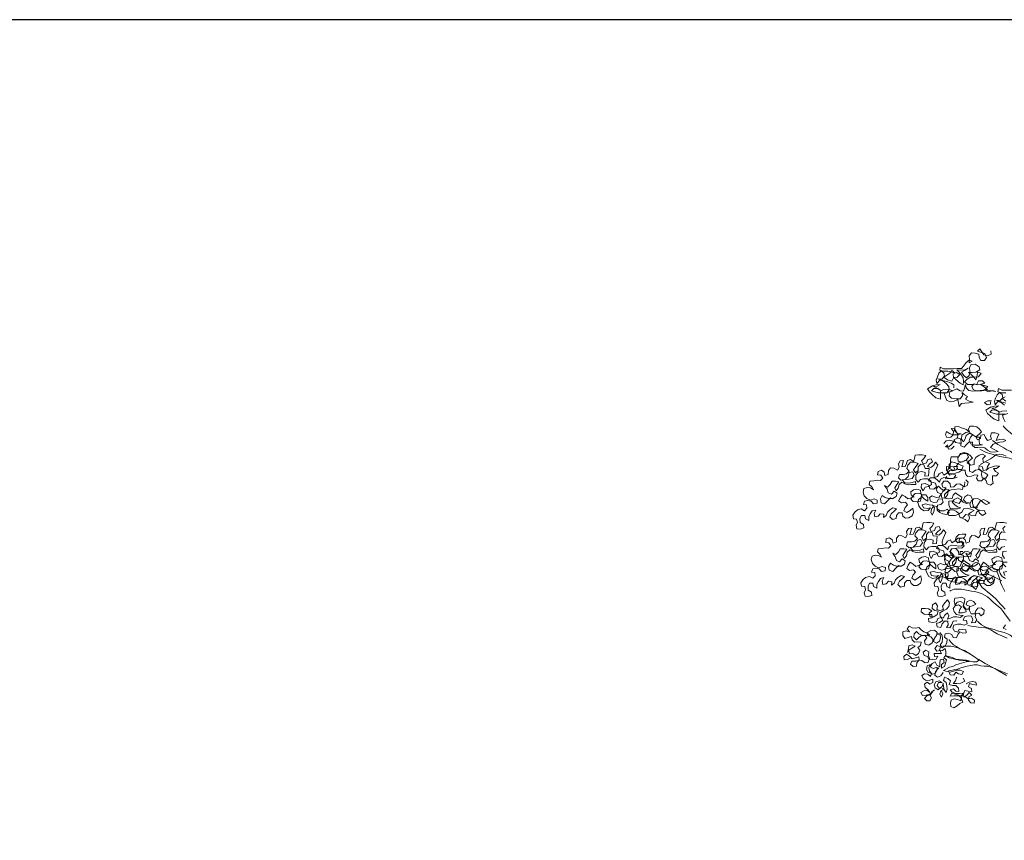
# Model space of a CAD drawing. Header units: metres. Extents: x -1 to 197910, y -70 to 354116.
# Tile 21 of 65: x 92 to 105, y 16 to 26. Entities that reach past the tile are written whole.
import ezdxf

# ---------------------------------------------------------------- set-up
doc = ezdxf.new("R2010")
doc.units = ezdxf.units.M
doc.layers.add('N-WE-AL-DETAIL-G', color=7, linetype='Continuous', lineweight=9)

# ---------------------------------------------------------------- blocks, each defined once
blk = doc.blocks.new('Boom_zijaanzicht')
at = {"color": 0, "ltscale": 0.05, "flags": 128}
for points in [[(1.173, 10.223), (1.169, 10.179), (1.213, 10.161), (1.26, 10.172), (1.282, 10.208), (1.308, 10.248), (1.337, 10.219), (1.289, 10.201), (1.246, 10.19), (1.227, 10.139), (1.253, 10.102), (1.297, 10.102), (1.318, 10.139), (1.319, 10.182), (1.366, 10.193), (1.413, 10.197), (1.439, 10.16), (1.435, 10.113), (1.439, 10.073), (1.402, 10.095), (1.442, 10.106), (1.475, 10.08), (1.504, 10.036), (1.533, 10.004), (1.588, 10.004), (1.635, 10), (1.756, 10), (1.796, 10.022), (1.803, 9.982), (1.756, 9.971), (1.705, 9.971), (1.657, 9.96), (1.617, 9.949), (1.654, 9.978), (1.679, 9.945), (1.716, 9.92), (1.752, 9.898), (1.708, 9.865), (1.654, 9.847), (1.635, 9.891), (1.639, 9.938), (1.595, 9.956), (1.555, 9.931), (1.592, 9.894), (1.635, 9.898), (1.606, 9.869), (1.551, 9.825), (1.515, 9.803), (1.511, 9.843), (1.515, 9.887), (1.533, 9.923), (1.562, 9.96), (1.592, 9.989), (1.544, 9.982), (1.493, 9.989), (1.453, 10.007), (1.497, 9.978), (1.533, 9.96), (1.504, 9.916), (1.471, 9.887), (1.442, 9.916), (1.431, 9.967), (1.435, 10.015), (1.417, 10.055), (1.366, 10.058), (1.318, 10.026), (1.307, 9.986), (1.358, 9.96), (1.402, 9.956), (1.45, 9.956), (1.417, 9.931), (1.384, 9.898), (1.358, 9.865), (1.34, 9.916), (1.337, 9.96), (1.293, 9.946), (1.326, 9.902), (1.38, 9.898), (1.428, 9.898), (1.468, 9.869), (1.497, 9.84), (1.46, 9.807), (1.387, 9.807), (1.344, 9.811), (1.326, 9.851), (1.274, 9.854), (1.245, 9.822), (1.296, 9.811), (1.34, 9.803), (1.38, 9.814), (1.409, 9.785), (1.391, 9.745), (1.355, 9.727), (1.282, 9.727), (1.238, 9.749), (1.209, 9.782), (1.253, 9.796), (1.296, 9.807), (1.249, 9.774), (1.216, 9.745), (1.26, 9.734), (1.304, 9.734), (1.351, 9.73), (1.395, 9.723), (1.446, 9.734), (1.475, 9.767), (1.486, 9.807), (1.497, 9.763), (1.511, 9.723), (1.551, 9.73), (1.591, 9.752), (1.679, 9.716), (1.686, 9.668), (1.657, 9.639), (1.599, 9.632), (1.551, 9.632), (1.522, 9.668), (1.526, 9.708), (1.497, 9.679), (1.46, 9.657), (1.486, 9.625), (1.442, 9.603), (1.391, 9.588), (1.446, 9.581), (1.493, 9.577), (1.533, 9.574), (1.562, 9.537), (1.573, 9.581), (1.58, 9.621), (1.624, 9.603), (1.671, 9.595), (1.715, 9.61), (1.733, 9.65), (1.748, 9.694), (1.683, 9.716), (1.642, 9.73), (1.693, 9.748), (1.755, 9.745), (1.792, 9.726), (1.792, 9.624), (1.85, 9.643), (1.898, 9.683), (1.93, 9.715), (1.952, 9.755), (1.894, 9.792), (1.847, 9.803), (1.796, 9.807), (1.836, 9.785), (1.879, 9.781), (1.828, 9.759), (1.788, 9.734), (1.832, 9.756), (1.876, 9.759), (1.905, 9.73), (1.821, 9.705), (1.715, 9.705), (1.686, 9.741), (1.69, 9.781), (1.723, 9.818), (1.763, 9.85), (1.803, 9.861), (1.839, 9.821), (1.847, 9.861), (1.832, 9.901), (1.814, 9.945), (1.785, 9.974), (1.752, 9.949), (1.745, 9.909), (1.777, 9.872), (1.825, 9.876), (1.763, 9.858), (1.705, 9.839), (1.664, 9.825), (1.628, 9.803), (1.628, 9.767)], [(0.917, 9.736), (1.037, 9.736), (1.077, 9.757), (1.085, 9.717), (1.037, 9.706), (0.986, 9.706)], [(0.997, 9.655), (1.034, 9.634), (0.99, 9.601)], [(0.997, 9.346), (1.015, 9.386), (1.03, 9.429), (0.964, 9.451)], [(0.975, 9.484), (1.037, 9.48), (1.074, 9.462), (1.073, 9.36), (1.132, 9.378), (1.179, 9.418), (1.212, 9.451), (1.234, 9.491), (1.176, 9.528), (1.128, 9.539), (1.077, 9.542), (1.117, 9.52), (1.161, 9.517), (1.11, 9.495), (1.07, 9.47), (1.114, 9.491), (1.157, 9.495), (1.187, 9.466), (1.103, 9.44), (0.997, 9.44)], [(1.004, 9.553), (1.045, 9.586), (1.085, 9.597), (1.121, 9.557), (1.128, 9.597), (1.114, 9.637), (1.096, 9.681), (1.066, 9.71), (1.034, 9.685), (1.026, 9.644), (1.059, 9.608), (1.106, 9.612), (1.045, 9.593), (0.986, 9.575)], [(1.11, 9.721), (1.165, 9.728), (1.252, 9.743), (1.205, 9.717), (1.165, 9.728), (1.132, 9.732)], [(1.165, 9.604), (1.209, 9.604), (1.249, 9.586), (1.219, 9.557), (1.179, 9.564), (1.179, 9.593)], [(0.468, 8.672), (0.493, 8.705), (0.508, 8.745), (0.53, 8.781), (0.555, 8.818), (0.577, 8.854), (0.632, 8.963), (0.661, 9.007), (0.683, 9.043), (0.723, 9.065), (0.763, 9.084), (0.8, 9.102), (0.836, 9.124), (0.869, 9.153), (0.898, 9.182), (0.931, 9.211), (0.971, 9.244), (1.004, 9.276), (1.019, 9.298)], [(1.594, 9.148), (1.547, 9.137), (1.54, 9.094), (1.543, 9.05), (1.503, 9.035), (1.474, 9.068), (1.445, 9.097), (1.398, 9.097), (1.405, 9.057), (1.372, 9.032), (1.332, 9.028), (1.288, 9.036), (1.248, 9.025), (1.215, 8.996), (1.179, 8.977), (1.128, 8.974), (1.084, 8.981), (1.139, 9.01), (1.179, 9.028), (1.146, 9.072), (1.102, 9.083), (1.062, 9.094), (1.022, 9.098), (0.986, 9.116), (1.022, 9.134), (1.066, 9.127), (1.106, 9.116), (1.091, 9.156), (1.073, 9.193), (1.121, 9.211), (1.164, 9.211), (1.179, 9.171), (1.164, 9.131), (1.212, 9.116), (1.237, 9.152), (1.256, 9.189), (1.296, 9.181), (1.299, 9.141), (1.336, 9.123), (1.358, 9.163), (1.321, 9.192), (1.288, 9.225), (1.314, 9.258), (1.347, 9.283), (1.387, 9.291), (1.431, 9.291), (1.449, 9.254), (1.43, 9.21), (1.394, 9.185), (1.354, 9.159), (1.314, 9.156), (1.317, 9.112), (1.314, 9.072), (1.274, 9.061), (1.317, 9.057), (1.376, 9.057), (1.419, 9.076), (1.441, 9.116), (1.423, 9.159), (1.394, 9.192), (1.441, 9.203), (1.478, 9.178), (1.489, 9.138), (1.511, 9.101), (1.536, 9.134), (1.532, 9.181), (1.481, 9.214), (1.441, 9.225), (1.474, 9.25), (1.533, 9.272), (1.573, 9.287), (1.616, 9.283), (1.62, 9.239), (1.584, 9.203), (1.54, 9.199), (1.587, 9.188), (1.638, 9.185), (1.682, 9.203), (1.718, 9.228), (1.733, 9.188), (1.715, 9.152), (1.667, 9.156), (1.638, 9.185), (1.635, 9.232), (1.66, 9.265), (1.62, 9.261), (1.598, 9.221), (1.58, 9.185), (1.583, 9.145), (1.631, 9.126), (1.609, 9.09), (1.565, 9.083), (1.547, 9.083)], [(1.31, 9.01), (1.23, 8.97), (1.186, 8.956), (1.146, 8.945), (1.106, 8.93), (1.062, 8.919), (0.942, 8.897), (0.902, 8.883), (0.862, 8.876), (0.869, 8.919), (0.898, 8.956), (0.935, 8.985), (0.975, 9.003), (1.011, 9.025), (1.051, 9.047), (1.088, 9.069), (1.124, 9.094), (1.153, 9.116)], [(1.751, 9.079), (1.722, 9.112), (1.678, 9.119), (1.631, 9.105), (1.656, 9.068), (1.689, 9.039), (1.733, 9.039), (1.704, 9.061)], [(1.627, 9.046), (1.656, 9.013), (1.696, 9.01), (1.707, 9.046)], [(0.982, 8.923), (1.022, 8.941), (1.066, 8.948), (1.106, 8.945), (1.142, 8.916), (1.175, 8.89), (1.215, 8.868), (1.252, 8.85), (1.288, 8.828), (1.299, 8.821)], [(1.233, 8.748), (1.2, 8.777), (1.153, 8.792), (1.109, 8.803), (1.066, 8.799), (1.102, 8.773), (1.142, 8.77), (1.117, 8.733), (1.077, 8.715), (1.102, 8.679), (1.153, 8.679), (1.153, 8.631), (1.146, 8.591), (1.178, 8.566), (1.219, 8.58), (1.229, 8.62), (1.255, 8.653), (1.288, 8.62), (1.328, 8.617), (1.35, 8.653), (1.332, 8.689), (1.372, 8.693), (1.412, 8.678), (1.459, 8.671), (1.485, 8.707), (1.488, 8.751), (1.532, 8.751), (1.568, 8.726), (1.609, 8.715), (1.652, 8.707), (1.692, 8.715), (1.718, 8.751), (1.718, 8.795), (1.678, 8.787), (1.671, 8.831), (1.671, 8.875), (1.66, 8.915), (1.572, 8.915), (1.547, 8.955), (1.503, 8.97), (1.459, 8.955), (1.427, 8.93), (1.401, 8.897), (1.434, 8.868), (1.463, 8.839), (1.419, 8.813), (1.379, 8.821), (1.379, 8.868), (1.357, 8.908), (1.317, 8.934), (1.274, 8.948), (1.237, 8.926), (1.27, 8.894), (1.266, 8.853), (1.226, 8.85), (1.19, 8.832), (1.215, 8.795), (1.222, 8.755), (1.266, 8.748), (1.277, 8.791), (1.317, 8.81), (1.321, 8.766), (1.284, 8.74), (1.248, 8.719), (1.211, 8.693), (1.233, 8.653), (1.277, 8.653), (1.288, 8.693), (1.284, 8.733), (1.317, 8.759), (1.361, 8.751), (1.397, 8.722), (1.437, 8.737), (1.437, 8.78), (1.434, 8.824), (1.452, 8.861), (1.492, 8.868), (1.532, 8.85), (1.576, 8.86), (1.58, 8.904), (1.554, 8.941), (1.51, 8.955), (1.467, 8.955), (1.448, 8.912), (1.481, 8.871), (1.532, 8.853), (1.572, 8.835), (1.598, 8.802), (1.579, 8.758), (1.532, 8.758), (1.514, 8.799), (1.558, 8.82), (1.609, 8.839), (1.656, 8.853), (1.685, 8.82), (1.692, 8.78), (1.652, 8.755), (1.612, 8.751), (1.631, 8.788)], [(1.53, 8.157), (1.49, 8.142), (1.457, 8.113), (1.436, 8.157), (1.443, 8.197), (1.483, 8.204), (1.509, 8.172), (1.552, 8.164), (1.567, 8.208), (1.611, 8.193), (1.651, 8.19), (1.691, 8.193), (1.709, 8.23), (1.68, 8.263), (1.636, 8.263), (1.596, 8.241), (1.563, 8.212), (1.527, 8.237), (1.509, 8.274), (1.465, 8.281), (1.418, 8.27), (1.377, 8.255), (1.417, 8.234), (1.45, 8.208), (1.41, 8.19), (1.363, 8.186), (1.348, 8.234), (1.308, 8.256), (1.257, 8.252), (1.235, 8.216), (1.275, 8.19), (1.312, 8.219), (1.33, 8.256), (1.396, 8.307), (1.356, 8.288), (1.334, 8.325), (1.305, 8.369), (1.265, 8.387), (1.224, 8.369), (1.184, 8.343), (1.232, 8.329), (1.268, 8.35), (1.301, 8.379), (1.337, 8.401), (1.381, 8.398), (1.414, 8.368), (1.432, 8.332), (1.421, 8.292), (1.381, 8.288), (1.334, 8.296), (1.381, 8.299), (1.399, 8.339), (1.399, 8.39), (1.418, 8.434), (1.458, 8.445), (1.494, 8.423), (1.509, 8.383), (1.48, 8.354), (1.436, 8.347), (1.476, 8.339), (1.512, 8.357), (1.545, 8.39), (1.582, 8.408), (1.625, 8.39), (1.651, 8.354), (1.618, 8.321), (1.582, 8.299), (1.541, 8.288), (1.585, 8.274), (1.629, 8.273), (1.676, 8.277), (1.691, 8.321), (1.691, 8.368), (1.651, 8.372), (1.603, 8.35), (1.563, 8.339), (1.538, 8.376), (1.531, 8.419), (1.574, 8.445), (1.607, 8.47), (1.636, 8.441), (1.651, 8.401), (1.698, 8.397), (1.742, 8.405), (1.746, 8.452), (1.687, 8.51), (1.731, 8.514), (1.764, 8.488), (1.786, 8.452), (1.778, 8.408), (1.735, 8.405), (1.706, 8.445), (1.698, 8.488), (1.662, 8.51), (1.615, 8.514), (1.571, 8.521), (1.523, 8.514), (1.513, 8.554), (1.556, 8.58), (1.596, 8.576), (1.629, 8.547), (1.669, 8.539), (1.673, 8.58), (1.706, 8.616), (1.753, 8.616), (1.779, 8.579), (1.764, 8.539), (1.724, 8.532), (1.757, 8.499), (1.789, 8.525), (1.819, 8.554), (1.848, 8.521), (1.83, 8.477), (1.786, 8.459), (1.808, 8.419), (1.848, 8.415), (1.895, 8.434), (1.931, 8.412), (1.917, 8.368), (1.88, 8.35), (1.84, 8.357), (1.819, 8.394), (1.775, 8.397), (1.76, 8.357), (1.789, 8.328), (1.829, 8.317), (1.833, 8.277), (1.8, 8.248), (1.749, 8.248), (1.709, 8.27), (1.687, 8.233), (1.716, 8.204), (1.764, 8.211), (1.8, 8.23), (1.833, 8.259), (1.837, 8.302), (1.877, 8.31), (1.902, 8.277), (1.913, 8.233), (1.895, 8.197), (1.877, 8.24), (1.866, 8.284), (1.891, 8.317), (1.935, 8.321), (1.979, 8.335), (2.019, 8.324), (2.004, 8.284), (1.957, 8.277), (1.917, 8.284), (1.946, 8.255), (1.993, 8.248), (2.037, 8.273), (2.059, 8.31), (2.074, 8.35), (2.063, 8.39), (2.03, 8.415), (2.026, 8.455), (2.066, 8.466), (2.106, 8.463), (2.136, 8.433), (2.161, 8.393), (2.132, 8.364), (2.081, 8.361), (2.041, 8.368), (2.03, 8.408), (2.023, 8.448), (1.975, 8.448), (1.95, 8.412), (1.95, 8.368), (1.99, 8.393), (2.019, 8.423), (2.037, 8.463), (2.041, 8.503), (2.085, 8.517), (2.125, 8.51), (2.161, 8.484), (2.154, 8.444), (2.117, 8.422), (2.157, 8.411), (2.198, 8.397), (2.23, 8.426), (2.267, 8.448), (2.292, 8.411), (2.31, 8.371), (2.274, 8.346), (2.227, 8.357), (2.201, 8.324), (2.23, 8.291), (2.245, 8.251), (2.208, 8.229), (2.168, 8.255), (2.135, 8.28), (2.128, 8.233), (2.143, 8.189), (2.183, 8.164), (2.223, 8.16), (2.256, 8.185), (2.267, 8.226), (2.31, 8.225), (2.336, 8.193), (2.339, 8.153), (2.387, 8.142), (2.42, 8.174), (2.401, 8.214), (2.365, 8.244), (2.336, 8.273), (2.38, 8.284), (2.42, 8.262), (2.449, 8.233), (2.463, 8.193), (2.496, 8.167), (2.493, 8.207), (2.536, 8.214), (2.562, 8.182), (2.605, 8.174), (2.613, 8.218), (2.591, 8.258), (2.635, 8.247), (2.66, 8.211), (2.678, 8.174), (2.678, 8.13), (2.718, 8.149), (2.726, 8.192), (2.769, 8.192), (2.788, 8.156), (2.784, 8.105), (2.744, 8.079), (2.74, 8.039), (2.784, 8.025), (2.824, 8.028), (2.835, 8.072), (2.817, 8.108), (2.828, 8.148), (2.868, 8.152), (2.875, 8.196), (2.85, 8.232), (2.817, 8.261), (2.77, 8.272), (2.729, 8.251), (2.7, 8.28), (2.704, 8.324), (2.744, 8.327), (2.73, 8.367), (2.689, 8.375), (2.649, 8.367), (2.62, 8.335), (2.576, 8.342), (2.573, 8.382), (2.613, 8.396), (2.657, 8.382), (2.7, 8.4), (2.733, 8.433), (2.748, 8.48), (2.737, 8.524), (2.697, 8.535), (2.657, 8.531), (2.62, 8.509), (2.639, 8.546), (2.671, 8.575), (2.664, 8.615), (2.617, 8.619), (2.573, 8.626), (2.533, 8.623), (2.504, 8.652), (2.529, 8.688), (2.57, 8.692), (2.562, 8.735), (2.522, 8.75), (2.489, 8.725), (2.478, 8.685), (2.438, 8.699), (2.435, 8.747), (2.409, 8.779), (2.369, 8.776), (2.325, 8.75), (2.304, 8.787), (2.311, 8.827), (2.289, 8.867), (2.249, 8.871), (2.271, 8.79), (2.231, 8.794), (2.212, 8.831), (2.202, 8.871), (2.162, 8.882), (2.125, 8.856), (2.114, 8.896), (2.107, 8.936), (2.063, 8.94), (2.019, 8.94), (1.976, 8.933), (1.998, 8.893), (2.027, 8.864), (2.008, 8.827), (1.968, 8.842), (1.95, 8.882), (1.91, 8.889), (1.892, 8.853), (1.928, 8.827), (1.954, 8.794), (1.914, 8.783), (1.881, 8.809), (1.855, 8.849), (1.826, 8.816), (1.844, 8.776), (1.863, 8.74), (1.873, 8.7), (1.87, 8.66), (1.83, 8.671), (1.808, 8.707), (1.771, 8.725), (1.753, 8.689), (1.713, 8.714), (1.702, 8.758), (1.669, 8.791), (1.626, 8.795), (1.582, 8.795), (1.597, 8.755), (1.64, 8.744), (1.68, 8.747), (1.709, 8.718), (1.68, 8.689), (1.64, 8.707), (1.604, 8.689), (1.629, 8.652), (1.673, 8.649), (1.713, 8.656), (1.753, 8.66), (1.793, 8.641), (1.804, 8.601), (1.833, 8.63), (1.866, 8.656), (1.921, 8.656), (1.943, 8.619), (1.899, 8.601), (1.855, 8.59), (1.844, 8.547), (1.877, 8.517), (1.924, 8.521), (1.939, 8.565), (1.983, 8.587), (2.026, 8.579), (2.03, 8.536), (2.008, 8.495), (1.983, 8.539), (1.943, 8.55), (1.906, 8.572), (1.913, 8.619), (1.954, 8.645), (2.001, 8.645), (2.041, 8.634), (2.067, 8.601), (2.099, 8.637), (2.096, 8.689), (2.07, 8.725), (2.023, 8.732), (1.983, 8.721), (1.986, 8.678), (1.943, 8.681), (1.939, 8.729), (1.935, 8.769), (1.983, 8.772), (1.997, 8.816), (2.038, 8.823), (2.067, 8.791), (2.067, 8.747), (2.103, 8.718), (2.125, 8.754), (2.096, 8.794), (2.07, 8.831), (2.114, 8.849), (2.165, 8.849), (2.198, 8.812), (2.209, 8.772), (2.18, 8.739), (2.212, 8.707), (2.252, 8.699), (2.3, 8.699), (2.311, 8.656), (2.282, 8.626), (2.231, 8.634), (2.194, 8.674), (2.18, 8.721), (2.136, 8.729), (2.118, 8.688), (2.143, 8.648), (2.183, 8.641), (2.227, 8.634), (2.267, 8.63), (2.234, 8.594), (2.183, 8.59), (2.143, 8.597), (2.103, 8.612), (2.099, 8.572), (2.154, 8.572), (2.194, 8.568), (2.234, 8.583), (2.271, 8.601), (2.303, 8.572), (2.314, 8.528), (2.34, 8.495), (2.358, 8.532), (2.333, 8.572), (2.307, 8.608), (2.347, 8.615), (2.391, 8.615), (2.413, 8.575), (2.445, 8.542), (2.482, 8.561), (2.453, 8.517), (2.438, 8.47), (2.398, 8.455), (2.365, 8.491), (2.329, 8.466), (2.34, 8.426), (2.38, 8.4), (2.434, 8.4), (2.475, 8.415), (2.511, 8.437), (2.533, 8.397), (2.525, 8.349), (2.482, 8.335), (2.442, 8.378), (2.409, 8.408), (2.383, 8.397)], [(1.481, 8.631), (1.452, 8.602), (1.463, 8.562), (1.503, 8.547), (1.495, 8.594), (1.492, 8.605)], [(1.59, 8.664), (1.638, 8.649), (1.692, 8.649), (1.732, 8.645), (1.718, 8.678)], [(0.977, 7.502), (1.017, 7.491), (1.002, 7.451)], [(0.991, 7.414), (1.035, 7.44), (1.057, 7.476), (1.072, 7.516), (1.061, 7.556), (1.028, 7.582), (1.024, 7.622), (1.065, 7.633), (1.105, 7.629), (1.134, 7.6), (1.159, 7.56), (1.13, 7.531), (1.079, 7.527), (1.039, 7.534), (1.028, 7.575), (1.021, 7.615), (0.973, 7.615)], [(0.988, 7.56), (1.017, 7.589), (1.035, 7.629), (1.039, 7.669), (1.083, 7.684), (1.123, 7.676), (1.159, 7.651), (1.152, 7.611), (1.116, 7.589), (1.156, 7.578), (1.196, 7.563), (1.229, 7.593), (1.265, 7.614), (1.29, 7.578), (1.309, 7.538), (1.272, 7.512), (1.225, 7.523), (1.199, 7.491), (1.228, 7.458), (1.243, 7.418), (1.206, 7.396), (1.166, 7.421), (1.134, 7.447), (1.126, 7.399), (1.141, 7.356), (1.181, 7.33), (1.221, 7.327), (1.254, 7.352), (1.265, 7.392), (1.309, 7.392), (1.334, 7.359), (1.338, 7.319), (1.385, 7.308), (1.418, 7.341), (1.4, 7.381), (1.363, 7.41), (1.334, 7.439), (1.378, 7.45), (1.418, 7.428), (1.447, 7.399), (1.462, 7.359), (1.494, 7.334), (1.491, 7.374), (1.534, 7.381), (1.56, 7.348), (1.604, 7.341), (1.611, 7.384), (1.589, 7.425), (1.633, 7.414), (1.658, 7.377), (1.677, 7.341), (1.677, 7.297), (1.717, 7.315), (1.724, 7.359), (1.768, 7.359), (1.786, 7.322), (1.782, 7.271), (1.742, 7.246), (1.738, 7.206), (1.782, 7.191), (1.822, 7.195), (1.833, 7.238), (1.815, 7.275), (1.826, 7.315), (1.866, 7.319), (1.873, 7.362), (1.848, 7.399), (1.815, 7.428), (1.768, 7.439), (1.728, 7.417), (1.699, 7.446), (1.702, 7.49), (1.742, 7.494), (1.728, 7.534), (1.688, 7.541), (1.648, 7.534), (1.618, 7.501), (1.575, 7.508), (1.571, 7.549), (1.611, 7.563), (1.655, 7.548), (1.699, 7.567), (1.731, 7.599), (1.746, 7.647), (1.735, 7.69), (1.695, 7.701), (1.655, 7.698), (1.619, 7.676), (1.637, 7.712), (1.67, 7.742), (1.662, 7.782), (1.615, 7.785), (1.571, 7.793), (1.531, 7.789), (1.502, 7.818), (1.528, 7.855), (1.568, 7.858), (1.56, 7.902), (1.52, 7.917), (1.488, 7.891), (1.477, 7.851), (1.437, 7.866), (1.433, 7.913), (1.407, 7.946), (1.367, 7.942), (1.324, 7.917), (1.302, 7.953), (1.309, 7.993), (1.287, 8.033), (1.247, 8.037), (1.269, 7.957), (1.229, 7.961), (1.211, 7.997), (1.2, 8.037), (1.16, 8.048), (1.123, 8.023), (1.112, 8.063), (1.105, 8.103), (1.061, 8.107), (1.018, 8.107), (0.974, 8.099)], [(0.996, 8.059), (1.025, 8.03), (1.007, 7.994)], [(0.981, 7.753), (1.025, 7.746), (1.028, 7.702), (1.006, 7.662)], [(0.999, 7.811), (1.039, 7.8), (1.065, 7.768), (1.098, 7.804), (1.094, 7.855), (1.068, 7.892), (1.021, 7.899), (0.981, 7.888)], [(0.996, 7.983), (1.036, 7.99), (1.065, 7.957), (1.065, 7.913), (1.101, 7.884), (1.123, 7.921), (1.094, 7.961), (1.069, 7.997), (1.112, 8.015), (1.163, 8.015), (1.196, 7.979), (1.207, 7.939), (1.178, 7.906), (1.211, 7.873), (1.251, 7.866), (1.298, 7.866), (1.309, 7.822), (1.28, 7.793), (1.229, 7.8), (1.192, 7.84), (1.178, 7.888), (1.134, 7.895), (1.116, 7.855), (1.141, 7.815), (1.181, 7.808), (1.225, 7.8), (1.265, 7.797), (1.232, 7.76), (1.181, 7.757), (1.141, 7.764), (1.101, 7.779), (1.097, 7.738), (1.152, 7.738), (1.192, 7.735), (1.232, 7.749), (1.269, 7.767), (1.302, 7.738), (1.312, 7.695), (1.338, 7.662), (1.356, 7.698), (1.331, 7.738), (1.305, 7.775), (1.345, 7.782), (1.389, 7.782), (1.411, 7.742), (1.444, 7.709), (1.48, 7.727), (1.451, 7.683), (1.436, 7.636), (1.396, 7.622), (1.363, 7.658), (1.327, 7.633), (1.338, 7.592), (1.378, 7.567), (1.433, 7.567), (1.473, 7.581), (1.509, 7.603), (1.531, 7.563), (1.524, 7.516), (1.48, 7.501), (1.44, 7.545), (1.407, 7.574), (1.382, 7.563)], [(1.43, 7.324), (1.39, 7.309), (1.357, 7.28), (1.335, 7.324), (1.343, 7.364), (1.383, 7.371), (1.408, 7.338), (1.452, 7.331), (1.467, 7.374), (1.51, 7.36), (1.55, 7.356), (1.591, 7.36), (1.609, 7.396), (1.58, 7.429), (1.536, 7.429), (1.496, 7.407), (1.463, 7.378), (1.427, 7.404), (1.408, 7.44), (1.365, 7.447), (1.317, 7.437), (1.277, 7.422), (1.317, 7.4), (1.35, 7.375), (1.31, 7.356), (1.263, 7.353), (1.248, 7.4), (1.208, 7.422), (1.157, 7.419), (1.135, 7.382), (1.175, 7.357), (1.212, 7.386), (1.23, 7.422), (1.295, 7.473), (1.255, 7.455), (1.234, 7.491), (1.204, 7.535), (1.164, 7.553), (1.124, 7.535), (1.084, 7.51), (1.132, 7.495), (1.168, 7.517), (1.201, 7.546), (1.237, 7.568), (1.281, 7.564), (1.314, 7.535), (1.332, 7.499), (1.321, 7.458), (1.281, 7.455), (1.234, 7.462), (1.281, 7.466), (1.299, 7.506), (1.299, 7.557), (1.317, 7.601), (1.358, 7.611), (1.394, 7.59), (1.409, 7.549), (1.379, 7.52), (1.336, 7.513), (1.376, 7.506), (1.412, 7.524), (1.445, 7.557), (1.481, 7.575), (1.525, 7.557), (1.551, 7.52), (1.518, 7.487), (1.481, 7.466), (1.441, 7.455), (1.485, 7.44), (1.529, 7.44), (1.576, 7.444), (1.591, 7.487), (1.591, 7.535), (1.551, 7.538), (1.503, 7.517), (1.463, 7.506), (1.438, 7.542), (1.43, 7.586), (1.474, 7.611), (1.507, 7.637), (1.536, 7.608), (1.551, 7.568), (1.598, 7.564), (1.642, 7.571), (1.645, 7.618), (1.587, 7.677), (1.631, 7.68), (1.664, 7.655), (1.686, 7.618), (1.678, 7.575), (1.635, 7.571), (1.605, 7.611), (1.598, 7.655), (1.562, 7.677), (1.514, 7.681), (1.471, 7.688), (1.423, 7.681), (1.412, 7.721), (1.456, 7.746), (1.496, 7.743), (1.529, 7.713), (1.569, 7.706), (1.573, 7.746), (1.606, 7.783), (1.653, 7.782), (1.678, 7.746), (1.664, 7.706), (1.624, 7.699), (1.656, 7.666), (1.689, 7.691), (1.718, 7.72), (1.748, 7.688), (1.729, 7.644), (1.686, 7.626), (1.707, 7.586), (1.747, 7.582), (1.795, 7.6), (1.831, 7.578), (1.817, 7.535), (1.78, 7.516), (1.74, 7.524), (1.718, 7.56), (1.675, 7.564), (1.66, 7.524), (1.689, 7.495), (1.729, 7.484), (1.733, 7.443), (1.7, 7.414), (1.649, 7.414), (1.609, 7.436), (1.587, 7.4), (1.616, 7.371), (1.663, 7.378), (1.7, 7.396), (1.733, 7.425), (1.736, 7.469), (1.777, 7.476), (1.802, 7.443), (1.813, 7.4), (1.795, 7.363), (1.776, 7.407), (1.766, 7.451), (1.791, 7.484), (1.835, 7.487), (1.879, 7.502), (1.919, 7.491), (1.904, 7.451), (1.857, 7.443), (1.817, 7.451), (1.846, 7.422), (1.893, 7.414), (1.937, 7.44), (1.959, 7.476), (1.973, 7.516), (1.962, 7.556), (1.93, 7.582), (1.926, 7.622), (1.966, 7.633), (2.006, 7.629), (2.035, 7.6), (2.061, 7.56), (2.032, 7.531), (1.981, 7.527), (1.941, 7.534), (1.93, 7.575), (1.922, 7.615), (1.875, 7.615), (1.85, 7.578), (1.849, 7.534), (1.89, 7.56), (1.919, 7.589), (1.937, 7.629), (1.941, 7.669), (1.984, 7.684), (2.025, 7.676), (2.061, 7.651), (2.054, 7.611), (2.017, 7.589), (2.057, 7.578), (2.097, 7.563), (2.13, 7.593), (2.167, 7.614), (2.192, 7.578), (2.21, 7.538), (2.174, 7.512), (2.126, 7.523), (2.101, 7.491), (2.13, 7.458), (2.145, 7.418), (2.108, 7.396), (2.068, 7.421), (2.035, 7.447), (2.028, 7.399), (2.042, 7.356), (2.083, 7.33), (2.123, 7.327), (2.155, 7.352), (2.166, 7.392), (2.21, 7.392), (2.236, 7.359), (2.239, 7.319), (2.287, 7.308), (2.319, 7.341), (2.301, 7.381), (2.265, 7.41), (2.236, 7.439), (2.279, 7.45), (2.32, 7.428), (2.349, 7.399), (2.363, 7.359), (2.396, 7.334), (2.392, 7.374), (2.436, 7.381), (2.462, 7.348), (2.505, 7.341), (2.513, 7.384), (2.491, 7.425), (2.535, 7.414), (2.56, 7.377), (2.578, 7.341), (2.578, 7.297), (2.618, 7.315), (2.626, 7.359), (2.669, 7.359), (2.687, 7.322), (2.684, 7.271), (2.644, 7.246), (2.64, 7.206), (2.684, 7.191), (2.724, 7.195), (2.735, 7.238), (2.717, 7.275), (2.728, 7.315), (2.768, 7.319), (2.775, 7.362), (2.75, 7.399), (2.717, 7.428), (2.669, 7.439), (2.629, 7.417), (2.6, 7.446), (2.604, 7.49), (2.644, 7.494), (2.629, 7.534), (2.589, 7.541), (2.549, 7.534), (2.52, 7.501), (2.476, 7.508), (2.473, 7.549), (2.513, 7.563), (2.557, 7.548), (2.6, 7.567), (2.633, 7.599), (2.648, 7.647), (2.637, 7.69), (2.597, 7.701), (2.557, 7.698), (2.52, 7.676), (2.538, 7.712), (2.571, 7.742), (2.564, 7.782), (2.517, 7.785), (2.473, 7.793), (2.433, 7.789), (2.404, 7.818), (2.429, 7.855), (2.469, 7.858), (2.462, 7.902), (2.422, 7.917), (2.389, 7.891), (2.378, 7.851), (2.338, 7.866), (2.335, 7.913), (2.309, 7.946), (2.269, 7.942), (2.225, 7.917), (2.203, 7.953), (2.211, 7.993), (2.189, 8.033), (2.149, 8.037), (2.171, 7.957), (2.13, 7.961), (2.112, 7.997), (2.101, 8.037), (2.061, 8.048), (2.025, 8.023), (2.014, 8.063), (2.007, 8.103), (1.963, 8.107), (1.919, 8.107), (1.876, 8.099), (1.897, 8.059), (1.926, 8.03), (1.908, 7.994), (1.868, 8.008), (1.85, 8.048), (1.81, 8.056), (1.792, 8.019), (1.828, 7.994), (1.854, 7.961), (1.813, 7.95), (1.781, 7.976), (1.755, 8.016), (1.726, 7.983), (1.744, 7.943), (1.762, 7.906), (1.773, 7.866), (1.77, 7.826), (1.73, 7.837), (1.708, 7.874), (1.671, 7.892), (1.653, 7.855), (1.613, 7.881), (1.602, 7.925), (1.569, 7.957), (1.526, 7.961), (1.482, 7.961), (1.496, 7.921), (1.54, 7.91), (1.58, 7.914), (1.609, 7.885), (1.58, 7.855), (1.54, 7.874), (1.504, 7.856), (1.529, 7.819), (1.573, 7.815), (1.613, 7.823), (1.653, 7.826), (1.693, 7.808), (1.704, 7.768), (1.733, 7.797), (1.766, 7.822), (1.821, 7.822), (1.842, 7.786), (1.799, 7.768), (1.755, 7.757), (1.744, 7.713), (1.777, 7.684), (1.824, 7.688), (1.839, 7.731), (1.882, 7.753), (1.926, 7.746), (1.93, 7.702), (1.908, 7.662), (1.882, 7.706), (1.842, 7.717), (1.806, 7.739), (1.813, 7.786), (1.853, 7.811), (1.901, 7.811), (1.941, 7.8), (1.966, 7.768), (1.999, 7.804), (1.996, 7.855), (1.97, 7.892), (1.923, 7.899), (1.883, 7.888), (1.886, 7.844), (1.842, 7.848), (1.839, 7.895), (1.835, 7.935), (1.883, 7.939), (1.897, 7.983), (1.937, 7.99), (1.966, 7.957), (1.966, 7.913), (2.003, 7.884), (2.025, 7.921), (1.996, 7.961), (1.97, 7.997), (2.014, 8.015), (2.065, 8.015), (2.098, 7.979), (2.109, 7.939), (2.079, 7.906), (2.112, 7.873), (2.152, 7.866), (2.2, 7.866), (2.211, 7.822), (2.181, 7.793), (2.13, 7.8), (2.094, 7.84), (2.079, 7.888), (2.036, 7.895), (2.017, 7.855), (2.043, 7.815), (2.083, 7.808), (2.127, 7.8), (2.167, 7.797), (2.134, 7.76), (2.083, 7.757), (2.043, 7.764), (2.003, 7.779), (1.999, 7.738), (2.054, 7.738), (2.094, 7.735), (2.134, 7.749), (2.17, 7.767), (2.203, 7.738), (2.214, 7.695), (2.24, 7.662), (2.258, 7.698), (2.232, 7.738), (2.207, 7.775), (2.247, 7.782), (2.291, 7.782), (2.313, 7.742), (2.345, 7.709), (2.382, 7.727), (2.353, 7.683), (2.338, 7.636), (2.298, 7.622), (2.265, 7.658), (2.229, 7.633), (2.239, 7.592), (2.28, 7.567), (2.334, 7.567), (2.374, 7.581), (2.411, 7.603), (2.433, 7.563), (2.425, 7.516), (2.382, 7.501), (2.341, 7.545), (2.309, 7.574), (2.283, 7.563)], [(1.575, 7.68), (1.571, 7.64), (1.535, 7.614), (1.509, 7.654), (1.509, 7.698), (1.549, 7.709), (1.553, 7.749), (1.52, 7.749)], [(1.356, 7.421), (1.33, 7.377), (1.279, 7.305), (1.246, 7.279), (1.21, 7.246), (1.177, 7.221), (1.112, 7.163), (1.053, 7.097), (1.024, 7.068), (0.995, 7.035)], [(1.002, 7.254), (1.039, 7.327), (1.053, 7.367), (1.064, 7.407), (1.079, 7.451), (1.094, 7.491), (1.097, 7.498)], [(1.243, 7.494), (1.203, 7.465), (1.159, 7.447), (1.119, 7.425), (1.039, 7.385)], [(0.936, 6.889), (0.962, 6.93), (0.991, 6.966), (1.02, 7.006), (1.046, 7.039), (1.079, 7.068), (1.115, 7.097), (1.148, 7.126), (1.181, 7.159), (1.214, 7.188), (1.25, 7.21), (1.29, 7.228), (1.33, 7.243), (1.37, 7.253), (1.41, 7.257), (1.451, 7.268), (1.494, 7.275), (1.534, 7.282), (1.625, 7.282), (1.666, 7.268), (1.68, 7.257)], [(2.201, 6.502), (2.19, 6.546), (2.182, 6.586), (2.142, 6.597), (2.106, 6.579), (2.146, 6.557), (2.182, 6.531), (2.179, 6.487), (2.135, 6.491), (2.099, 6.466), (2.066, 6.491), (2.048, 6.531), (2.073, 6.564), (2.04, 6.59), (2.033, 6.63), (2.073, 6.633), (2.113, 6.63), (2.142, 6.659), (2.153, 6.699), (2.193, 6.688), (2.234, 6.673), (2.259, 6.71), (2.259, 6.757), (2.215, 6.768), (2.175, 6.757), (2.204, 6.794), (2.179, 6.826), (2.143, 6.805), (2.102, 6.801), (2.062, 6.812), (2.033, 6.783), (2, 6.757), (1.96, 6.743), (1.927, 6.714), (1.971, 6.71), (2.019, 6.71), (2.059, 6.732), (2.088, 6.761), (2.117, 6.732), (2.124, 6.692), (2.091, 6.659), (2.062, 6.688), (2.026, 6.71), (1.986, 6.714), (1.96, 6.681), (1.989, 6.648), (1.982, 6.604), (1.938, 6.593), (1.898, 6.623), (1.884, 6.663), (1.913, 6.695), (1.953, 6.71), (1.949, 6.754), (1.913, 6.772), (1.869, 6.776), (1.836, 6.75), (1.844, 6.71), (1.869, 6.677), (1.88, 6.637), (1.844, 6.619), (1.807, 6.641), (1.793, 6.681), (1.796, 6.721), (1.836, 6.728), (1.796, 6.743), (1.771, 6.71), (1.767, 6.67), (1.771, 6.63), (1.796, 6.597), (1.774, 6.561), (1.738, 6.583), (1.716, 6.623), (1.712, 6.666), (1.745, 6.692), (1.734, 6.732), (1.694, 6.739), (1.654, 6.725), (1.636, 6.688), (1.596, 6.681), (1.581, 6.725), (1.556, 6.758), (1.519, 6.74), (1.479, 6.743), (1.483, 6.783), (1.563, 6.79), (1.581, 6.754), (1.621, 6.765), (1.643, 6.801), (1.629, 6.841), (1.585, 6.852), (1.541, 6.852), (1.501, 6.838), (1.465, 6.856), (1.472, 6.896), (1.512, 6.9), (1.498, 6.94), (1.454, 6.955), (1.41, 6.951), (1.396, 6.907), (1.41, 6.867), (1.366, 6.871), (1.345, 6.907), (1.366, 6.944), (1.359, 6.984), (1.319, 6.988), (1.294, 6.955), (1.261, 6.984), (1.257, 7.024), (1.294, 7.053), (1.334, 7.049), (1.359, 7.017), (1.37, 6.977), (1.417, 6.98), (1.436, 7.02), (1.436, 7.064), (1.392, 7.082), (1.356, 7.1), (1.385, 7.133), (1.425, 7.148), (1.465, 7.133), (1.476, 7.089), (1.436, 7.075), (1.443, 7.035), (1.49, 7.035), (1.516, 7.067), (1.501, 7.108), (1.545, 7.129), (1.589, 7.122), (1.611, 7.086), (1.625, 7.133), (1.618, 7.173), (1.571, 7.177), (1.531, 7.184), (1.494, 7.162), (1.498, 7.122), (1.512, 7.082), (1.487, 7.046), (1.476, 7.002), (1.523, 6.991), (1.567, 6.991), (1.556, 7.031), (1.534, 7.067), (1.571, 7.089), (1.611, 7.078), (1.636, 7.046), (1.625, 7.005), (1.596, 6.969), (1.556, 6.962), (1.516, 6.958), (1.552, 6.933), (1.592, 6.94), (1.632, 6.943), (1.669, 6.925), (1.709, 6.914), (1.691, 6.954), (1.709, 6.991), (1.742, 6.962), (1.76, 6.925), (1.796, 6.947), (1.8, 6.991), (1.76, 7.016), (1.72, 7.035), (1.691, 7.071), (1.684, 7.115), (1.706, 7.151), (1.742, 7.115), (1.767, 7.075), (1.756, 7.034), (1.8, 7.02), (1.84, 7.034), (1.829, 7.078), (1.855, 7.115), (1.891, 7.089), (1.895, 7.045), (1.862, 7.02), (1.822, 7.013), (1.833, 6.969), (1.877, 6.943), (1.92, 6.943), (1.935, 6.987), (1.899, 7.016), (1.942, 7.042), (1.982, 7.045), (2.026, 7.045), (2.03, 7.005), (1.993, 6.976), (1.946, 6.972), (1.902, 6.972), (1.895, 6.929), (1.942, 6.921), (1.939, 6.881), (1.888, 6.874), (1.844, 6.881), (1.826, 6.921), (1.786, 6.932), (1.764, 6.896), (1.804, 6.874), (1.844, 6.859), (1.833, 6.819), (1.789, 6.809), (1.775, 6.856), (1.745, 6.889), (1.702, 6.889), (1.698, 6.845), (1.72, 6.809), (1.68, 6.805), (1.654, 6.849), (1.636, 6.889), (1.596, 6.892), (1.592, 6.892)], [(0.984, 6.784), (1.02, 6.802), (0.991, 6.842)], [(1.457, 6.834), (1.414, 6.827), (1.374, 6.823), (1.33, 6.816), (1.25, 6.809), (1.21, 6.798), (1.173, 6.78), (1.137, 6.758), (1.093, 6.733), (0.973, 6.678)], [(0.969, 6.241), (1.049, 6.27), (1.085, 6.288), (1.129, 6.306), (1.165, 6.324), (1.202, 6.346), (1.242, 6.368), (1.286, 6.397), (1.322, 6.415), (1.359, 6.437), (1.395, 6.463), (1.435, 6.488), (1.475, 6.506), (1.515, 6.528), (1.556, 6.546), (1.596, 6.575), (1.632, 6.597), (1.661, 6.626), (1.687, 6.659), (1.687, 6.663)], [(0.885, 6.824), (0.878, 6.784), (0.871, 6.74), (0.863, 6.7), (0.845, 6.664), (0.838, 6.624), (0.871, 6.649), (0.896, 6.689), (0.933, 6.715), (0.969, 6.733), (1.009, 6.747), (1.089, 6.769), (1.133, 6.784), (1.213, 6.805), (1.25, 6.824), (1.286, 6.845), (1.319, 6.871), (1.337, 6.889)], [(1.763, 6.579), (1.665, 6.579), (1.625, 6.572), (1.581, 6.561), (1.541, 6.543), (1.497, 6.525), (1.388, 6.459), (1.315, 6.408), (1.351, 6.386), (1.395, 6.386), (1.475, 6.408), (1.563, 6.415), (1.603, 6.422), (1.647, 6.441), (1.727, 6.462), (1.687, 6.437), (1.647, 6.43), (1.603, 6.415), (1.559, 6.408), (1.519, 6.404), (1.475, 6.401), (1.435, 6.39), (1.475, 6.386), (1.563, 6.364), (1.603, 6.349), (1.643, 6.331), (1.683, 6.32), (1.719, 6.302), (1.756, 6.28), (1.712, 6.266), (1.668, 6.28), (1.628, 6.288), (1.584, 6.298), (1.544, 6.313), (1.464, 6.335), (1.421, 6.342), (1.38, 6.35), (1.337, 6.35), (1.297, 6.339), (1.257, 6.332), (1.209, 6.332), (1.169, 6.321), (1.125, 6.303), (1.089, 6.284), (0.979, 6.219)], [(1.869, 6.043), (1.901, 6.018), (1.927, 5.981), (1.905, 5.945), (1.923, 5.908), (1.963, 5.905), (1.989, 5.937), (1.96, 5.967), (1.919, 5.981), (1.894, 6.014), (1.927, 5.988), (1.97, 5.974), (2.014, 5.97), (2.036, 6.007), (2, 6.028), (1.96, 6.036), (1.927, 6.01), (1.949, 6.047), (1.982, 6.072), (1.992, 6.112), (1.956, 6.138), (1.923, 6.112), (1.887, 6.131), (1.887, 6.174), (1.927, 6.16), (1.971, 6.156), (2.007, 6.181), (2.025, 6.218), (1.989, 6.24), (1.949, 6.236), (1.916, 6.207), (1.905, 6.247), (1.945, 6.254), (1.967, 6.294), (1.956, 6.338), (1.92, 6.356), (1.938, 6.313), (1.931, 6.273), (1.898, 6.236), (1.858, 6.244), (1.84, 6.28), (1.836, 6.32), (1.883, 6.305), (1.92, 6.327), (1.898, 6.367), (1.858, 6.386), (1.84, 6.346), (1.803, 6.327), (1.8, 6.368), (1.796, 6.411), (1.756, 6.419), (1.749, 6.379), (1.781, 6.353), (1.781, 6.309), (1.745, 6.331), (1.73, 6.371), (1.719, 6.411), (1.752, 6.437), (1.727, 6.47), (1.727, 6.513), (1.734, 6.553), (1.767, 6.528), (1.807, 6.532), (1.792, 6.572), (1.833, 6.59), (1.862, 6.553), (1.84, 6.517), (1.8, 6.528), (1.781, 6.491), (1.873, 6.491), (1.869, 6.451), (1.825, 6.455), (1.847, 6.419), (1.887, 6.415), (1.927, 6.422), (1.942, 6.466), (1.938, 6.51), (1.975, 6.531), (2.007, 6.506), (1.993, 6.466), (1.953, 6.451), (1.934, 6.415), (1.949, 6.375), (1.989, 6.378), (2.022, 6.404), (2.062, 6.407), (2.087, 6.375), (2.091, 6.334), (2.131, 6.331), (2.164, 6.36), (2.146, 6.396), (2.098, 6.396), (2.058, 6.407), (2.062, 6.447), (2.142, 6.426), (2.175, 6.458), (2.211, 6.48), (2.244, 6.451), (2.241, 6.411), (2.2, 6.415), (2.168, 6.433)], [(1.759, 6.255), (1.789, 6.214), (1.832, 6.196), (1.865, 6.222), (1.854, 6.262), (1.829, 6.298), (1.814, 6.313)], [(1.479, 6.116), (1.439, 6.135), (1.398, 6.146), (1.358, 6.138), (1.351, 6.098), (1.395, 6.106), (1.435, 6.12), (1.449, 6.08), (1.413, 6.058), (1.409, 6.018), (1.453, 6.025), (1.493, 6.033), (1.508, 5.992), (1.504, 5.952), (1.468, 5.974), (1.442, 6.007), (1.409, 5.978), (1.446, 5.956), (1.449, 5.916), (1.42, 5.883), (1.38, 5.876), (1.376, 5.916), (1.413, 5.941), (1.453, 5.931), (1.486, 5.956), (1.53, 5.971), (1.533, 5.93), (1.519, 5.89), (1.555, 5.872), (1.588, 5.843), (1.628, 5.821), (1.668, 5.836), (1.672, 5.876), (1.664, 5.916), (1.624, 5.93), (1.584, 5.923), (1.544, 5.905), (1.537, 5.945), (1.57, 5.974), (1.613, 5.989), (1.653, 6), (1.675, 5.963), (1.628, 5.967), (1.54, 5.967), (1.508, 6), (1.559, 5.996), (1.606, 5.996), (1.65, 6.011), (1.675, 6.043), (1.635, 6.054), (1.606, 6.025), (1.566, 6.022), (1.573, 6.062), (1.603, 6.094), (1.646, 6.094), (1.686, 6.109), (1.672, 6.153), (1.705, 6.182), (1.745, 6.196), (1.756, 6.156), (1.723, 6.131), (1.716, 6.091), (1.712, 6.051), (1.723, 6.01), (1.748, 6.043), (1.756, 6.083), (1.759, 6.123), (1.774, 6.083), (1.81, 6.061), (1.836, 6.094), (1.818, 6.131), (1.774, 6.131), (1.81, 6.153), (1.85, 6.142), (1.872, 6.105), (1.861, 6.065), (1.821, 6.043), (1.788, 6.069), (1.752, 6.051), (1.788, 6.029), (1.803, 5.989), (1.781, 5.952), (1.766, 5.992), (1.781, 6.029)], [(1.512, 6.186), (1.493, 6.149), (1.541, 6.124), (1.592, 6.12), (1.639, 6.12), (1.61, 6.153), (1.595, 6.193), (1.592, 6.196)], [(1.676, 6.258), (1.635, 6.273), (1.595, 6.284), (1.552, 6.284), (1.508, 6.266), (1.53, 6.229), (1.57, 6.24), (1.606, 6.258), (1.628, 6.222), (1.676, 6.226), (1.69, 6.269), (1.69, 6.28)]]:
    blk.add_lwpolyline(points, dxfattribs=at)

msp = doc.modelspace()

# ---------------------------------------------------------------- linework, layer by layer
at = {"layer": 'Defpoints', "color": 6}
msp.add_lwpolyline([(68.238, 25.789), (68.238, -14.686), (163.371, -14.686), (163.371, -9.962), (172.06, -9.962), (172.06, 25.789)], close=True, dxfattribs=at)

# ---------------------------------------------------------------- block references
at = {"layer": 'N-WE-AL-DETAIL-G', "color": 252, "xscale": -1}
msp.add_blockref('Boom_zijaanzicht', (105.634, 11.484), dxfattribs=at)

doc.saveas('drawing.dxf')
